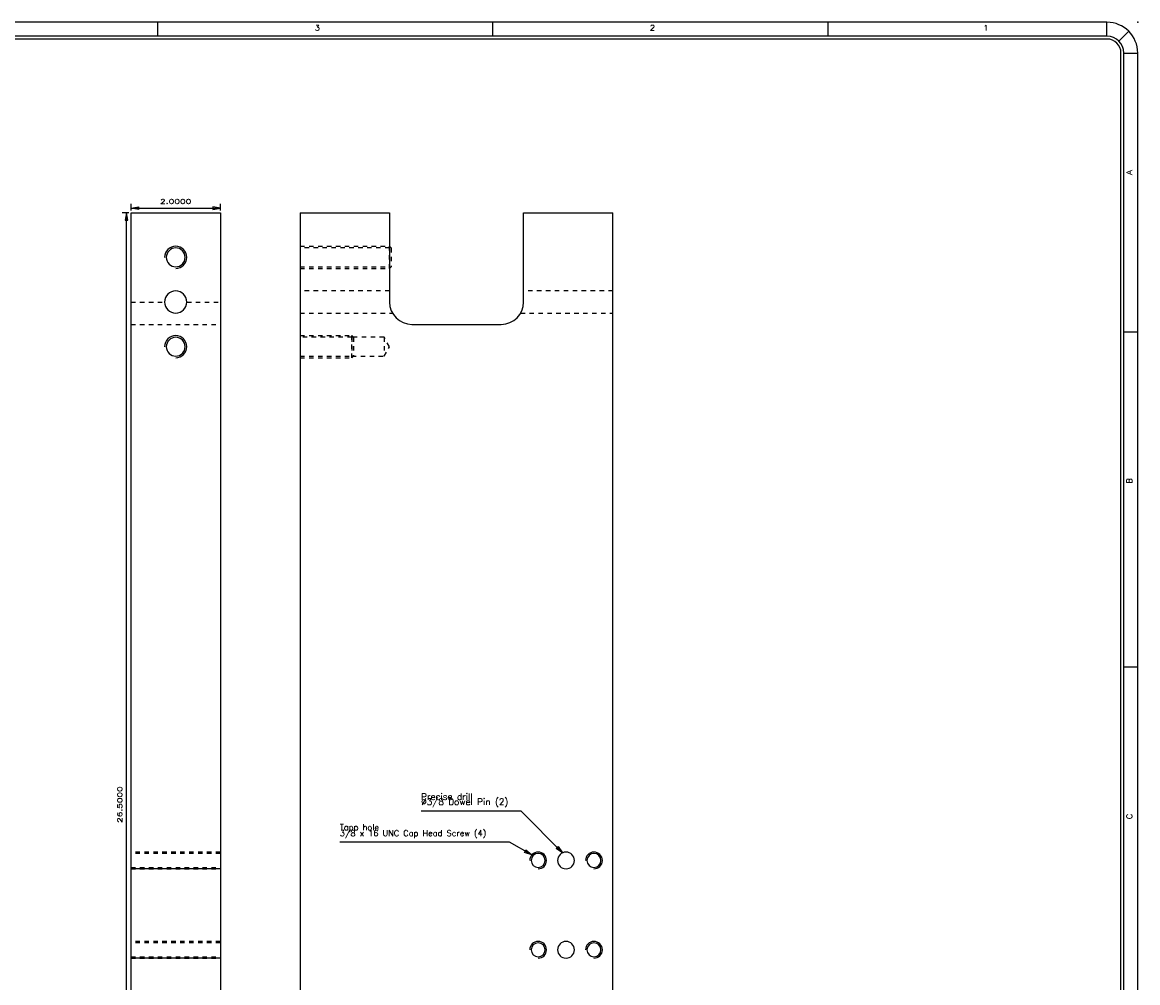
# Model space of a CAD drawing. Header units: inches. Extents: x 3 to 289, y 4 to 291.
# Tile 18 of 256: x 37 to 62, y 27 to 49. Entities that reach past the tile are written whole.
import ezdxf
from ezdxf.enums import TextEntityAlignment as Align

# ---------------------------------------------------------------- set-up
doc = ezdxf.new("R2010")
doc.units = ezdxf.units.IN
doc.header["$LTSCALE"] = 0.5
doc.header["$MEASUREMENT"] = 0
doc.linetypes.add('HIDDEN', pattern=[0.225, 0.15, -0.075])
for name, color, linetype in [('DIE', 7, 'Continuous'), ('MFB', 7, 'Continuous'), ('PLOTVIEW1', 7, 'Continuous')]:
    doc.layers.add(name, color=color, linetype=linetype)
doc.styles.add('VERO0-Simplex', font='simplex_.ttf')
doc.styles.add('VERO5-RomanD', font='romand__.ttf')

# ---------------------------------------------------------------- blocks, each defined once
blk = doc.blocks.new('ArrowheadClosed')
at = {"color": 0}
for p, q in [((0, 0), (-1, 0.18)), ((-1, 0.18), (-1, -0.18)), ((-1, -0.18), (0, 0))]:
    blk.add_line(p, q, dxfattribs=at)

msp = doc.modelspace()

# ---------------------------------------------------------------- linework, layer by layer
at = {"layer": 'DIE', "color": 56, "linetype": 'Continuous'}
for p, q in [((39.281, 44.363), (39.281, 44.513)), ((41.281, 44.363), (41.281, 44.513)), ((39.231, 44.313), (39.081, 44.313)), ((39.181, 17.813), (39.181, 44.313)), ((39.281, 44.413), (41.281, 44.413))]:
    msp.add_line(p, q, dxfattribs=at)
at = {"layer": 'DIE', "color": 9, "linetype": 'Continuous'}
for p, q in [((39.281, 17.813), (39.281, 44.313)), ((39.281, 44.313), (41.281, 44.313)), ((41.281, 44.313), (41.281, 17.813))]:
    msp.add_line(p, q, dxfattribs=at)
at = {"layer": 'DIE', "color": 254, "linetype": 'HIDDEN'}
for p, q in [((39.281, 42.313), (40.031, 42.313)), ((40.531, 42.313), (41.281, 42.313)), ((39.281, 41.813), (41.281, 41.813)), ((41.281, 30), (39.281, 30)), ((41.281, 30), (39.281, 30)), ((41.281, 29.969), (39.281, 29.969)), ((39.281, 29.657), (41.281, 29.657)), ((39.281, 29.625), (41.281, 29.625)), ((41.281, 29.625), (39.281, 29.625)), ((41.281, 28), (39.281, 28)), ((41.281, 28), (39.281, 28)), ((41.281, 27.969), (39.281, 27.969)), ((39.281, 27.657), (41.281, 27.657)), ((39.281, 27.625), (41.281, 27.625)), ((41.281, 27.625), (39.281, 27.625))]:
    msp.add_line(p, q, dxfattribs=at)
at = {"layer": 'DIE', "color": 9, "linetype": 'Continuous', "extrusion": (0, 0, -1)}
for centre, radius in [((-40.281, 43.313), 0.211), ((-40.281, 42.313), 0.25), ((-40.281, 41.313), 0.211)]:
    msp.add_circle(centre, radius, dxfattribs=at)
at = {"layer": 'DIE', "color": 2, "linetype": 'Continuous'}
for centre in [(40.281, 43.313), (40.281, 41.313)]:
    msp.add_arc(centre, 0.25, 270, 180, dxfattribs=at)
at = {"layer": 'MFB', "color": 9, "linetype": 'Continuous'}
for p, q in [((43.066, 44.313), (43.066, 17.813)), ((43.066, 44.313), (45.066, 44.313)), ((45.066, 44.313), (45.066, 42.313)), ((48.066, 42.313), (48.066, 44.313)), ((48.066, 44.313), (50.066, 44.313)), ((50.066, 17.813), (50.066, 44.313)), ((45.566, 41.813), (47.566, 41.813))]:
    msp.add_line(p, q, dxfattribs=at)
at = {"layer": 'MFB', "color": 254, "linetype": 'HIDDEN'}
for p, q in [((43.066, 43.563), (45.066, 43.563)), ((45.066, 43.524), (43.066, 43.524)), ((45.066, 43.063), (45.066, 43.563)), ((45.105, 43.524), (45.066, 43.563)), ((45.105, 43.524), (45.105, 43.102)), ((43.066, 43.102), (45.066, 43.102)), ((43.066, 43.063), (45.066, 43.063)), ((45.105, 43.102), (45.066, 43.063)), ((45.066, 42.563), (43.066, 42.563)), ((50.066, 42.563), (48.066, 42.563)), ((43.066, 42.063), (45.133, 42.063)), ((47.999, 42.063), (50.066, 42.063)), ((43.066, 41.563), (44.223, 41.563)), ((44.223, 41.524), (43.066, 41.524)), ((44.223, 41.063), (44.223, 41.563)), ((44.262, 41.524), (44.223, 41.563)), ((44.223, 41.524), (44.223, 41.102)), ((44.945, 41.524), (44.223, 41.524)), ((44.262, 41.524), (44.262, 41.102)), ((44.945, 41.524), (44.945, 41.102)), ((45.066, 41.313), (44.945, 41.524)), ((44.945, 41.102), (45.066, 41.313)), ((43.066, 41.102), (44.223, 41.102)), ((43.066, 41.063), (44.223, 41.063)), ((44.223, 41.102), (44.945, 41.102)), ((44.262, 41.102), (44.223, 41.063))]:
    msp.add_line(p, q, dxfattribs=at)
at = {"layer": 'MFB', "color": 56, "linetype": 'Continuous'}
for p, q in [((48.013, 30.912), (45.773, 30.912)), ((48.94, 29.984), (48.013, 30.912)), ((47.753, 30.221), (43.953, 30.221)), ((48.249, 29.935), (47.753, 30.221))]:
    msp.add_line(p, q, dxfattribs=at)
at = {"layer": 'MFB', "color": 9, "linetype": 'Continuous', "extrusion": (0, 0, -1)}
for centre, radius in [((-48.391, 29.813), 0.156), ((-49.016, 29.813), 0.188), ((-49.641, 29.813), 0.156), ((-48.391, 27.813), 0.156), ((-49.016, 27.813), 0.188), ((-49.641, 27.813), 0.156)]:
    msp.add_circle(centre, radius, dxfattribs=at)
at = {"layer": 'MFB', "color": 9, "linetype": 'Continuous'}
for centre, start, end in [((45.566, 42.313), 180, 270), ((47.566, 42.313), 270, 0)]:
    msp.add_arc(centre, 0.5, start, end, dxfattribs=at)
at = {"layer": 'MFB', "color": 2, "linetype": 'Continuous'}
for centre in [(48.391, 29.813), (49.641, 29.813), (48.391, 27.813), (49.641, 27.813)]:
    msp.add_arc(centre, 0.188, 270, 180, dxfattribs=at)
at = {"layer": 'PLOTVIEW1', "color": 97, "linetype": 'Continuous'}
for p, q in [((61.122, 48.574), (3.622, 48.574)), ((39.872, 48.574), (39.872, 48.262)), ((47.372, 48.574), (47.372, 48.262)), ((54.872, 48.574), (54.872, 48.262)), ((61.122, 48.262), (61.122, 48.574)), ((61.122, 48.262), (3.622, 48.262)), ((61.122, 48.199), (3.622, 48.199)), ((61.387, 48.152), (61.608, 48.373)), ((61.434, 5.387), (61.434, 47.887)), ((61.497, 5.387), (61.497, 47.887)), ((61.497, 47.887), (61.809, 47.887)), ((61.809, 5.387), (61.809, 47.887)), ((61.809, 41.637), (61.497, 41.637)), ((61.809, 34.137), (61.497, 34.137))]:
    msp.add_line(p, q, dxfattribs=at)
for radius in [0.688, 0.375, 0.313]:
    msp.add_arc((61.122, 47.887), radius, 0, 90, dxfattribs=at)
at = {"layer": 'PLOTVIEW1', "color": 56, "linetype": 'Continuous'}
msp.add_point((61.809, 48.574), dxfattribs=at)

# ---------------------------------------------------------------- block references
at = {"layer": 'DIE', "color": 56, "linetype": 'Continuous', "extrusion": (0, 0, -1), "xscale": 0.170138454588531, "yscale": 0.170138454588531, "zscale": 0.170138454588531}
msp.add_blockref('ArrowheadClosed', (-39.281, 44.413), dxfattribs=at)
at = {"layer": 'DIE', "color": 56, "linetype": 'Continuous', "xscale": 0.170138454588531, "yscale": 0.170138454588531, "zscale": 0.170138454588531}
msp.add_blockref('ArrowheadClosed', (41.281, 44.413), dxfattribs=at)
at = {"layer": 'DIE', "color": 56, "linetype": 'Continuous', "xscale": 0.170138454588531, "yscale": 0.170138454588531, "zscale": 0.170138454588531, "rotation": 90}
msp.add_blockref('ArrowheadClosed', (39.181, 44.313), dxfattribs=at)
at = {"layer": 'MFB', "color": 56, "linetype": 'Continuous', "extrusion": (0, 0, -1)}
for p, xscale, yscale, zscale, rotation in [((-48.249, 29.935), 0.1701384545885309, 0.1701384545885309, 0.1701384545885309, 210.0000000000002), ((-48.94, 29.984), 0.170138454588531, 0.170138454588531, 0.170138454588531, 225)]:
    msp.add_blockref('ArrowheadClosed', p, dxfattribs=dict(at, xscale=xscale, yscale=yscale, zscale=zscale, rotation=rotation))

# ---------------------------------------------------------------- texts
at = {"layer": 'DIE', "color": 230, "linetype": 'Continuous', "style": 'VERO0-Simplex', "width": 1.358929}
msp.add_text('2.0000', height=0.1, dxfattribs=at).set_placement((39.931, 44.513), (40.631, 44.513), align=Align.FIT)
at = {"layer": 'DIE', "color": 230, "linetype": 'Continuous', "style": 'VERO0-Simplex', "width": 1.346903}
msp.add_text('26.5000', height=0.1, rotation=90, dxfattribs=at).set_placement((39.081, 30.653), (39.081, 31.473), align=Align.FIT)
at = {"layer": 'MFB', "color": 7, "linetype": 'Continuous', "attachment_point": 1, "style": 'VERO0-Simplex'}
for s, insert, char_height, line_spacing_factor in [('Precise drill\\P%%c3/8 Dowel Pin (2)', (45.773, 31.312), 0.145, 0.46875), ('Tapp hole\\P3/8 x 16 UNC Cap Head Screw (4)', (43.953, 30.621), 0.13375, 0.5875)]:
    msp.add_mtext(s, dxfattribs=dict(at, insert=insert, char_height=char_height, line_spacing_factor=line_spacing_factor))
at = {"layer": 'PLOTVIEW1', "color": 56, "linetype": 'Continuous', "style": 'VERO5-RomanD', "width": 0.999731}
for s, p, p2 in [('3', (43.392, 48.389), (43.509, 48.389)), ('2', (50.892, 48.389), (51.009, 48.389)), ('1', (58.356, 48.389), (58.473, 48.389))]:
    msp.add_text(s, height=0.125, dxfattribs=at).set_placement(p, p2, align=Align.FIT)
at = {"layer": 'PLOTVIEW1', "color": 56, "linetype": 'Continuous', "style": 'VERO5-RomanD'}
for s, width, p, p2 in [('A', 0.999731, (61.685, 45.157), (61.685, 45.274)), ('B', 0.999731, (61.685, 38.249), (61.685, 38.367)), ('C', 0.998855, (61.685, 30.735), (61.685, 30.858))]:
    msp.add_text(s, height=0.125, rotation=90, dxfattribs=dict(at, width=width)).set_placement(p, p2, align=Align.FIT)

doc.saveas('drawing.dxf')
